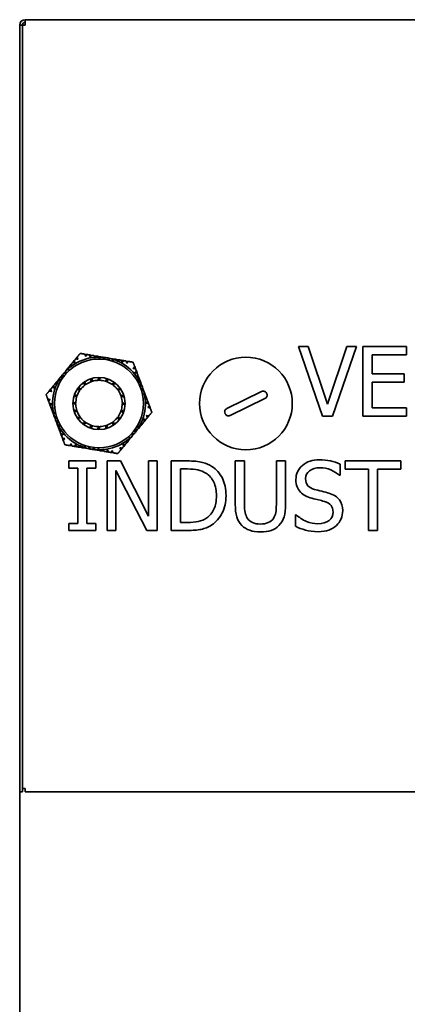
# Model space of a CAD drawing. Header units: millimetres. Extents: x 630 to 1141, y 461 to 937.
# Tile 3 of 4: x 884 to 984, y 638 to 893. Entities that reach past the tile are written whole.
import ezdxf

# ---------------------------------------------------------------- set-up
doc = ezdxf.new("R2010")
doc.units = ezdxf.units.MM
doc.header["$LTSCALE"] = 4
doc.layers.add('Krawędzie widoczne(ISO)', color=7, linetype='Continuous', lineweight=35, true_color=0x262659)

msp = doc.modelspace()

# ---------------------------------------------------------------- linework, layer by layer
at = {"layer": 'Krawędzie widoczne(ISO)'}
for p, q in [((885.08, 891.94), (885.08, 893.34)), ((885.08, 893.34), (1132.28, 893.34)), ((884.38, 891.94), (883.68, 891.94)), ((883.68, 891.37), (883.68, 891.94)), ((883.68, 891.37), (883.68, 517.17)), ((884.38, 891.94), (885.08, 891.94)), ((884.38, 891.94), (884.38, 879.94)), ((884.38, 879.94), (884.38, 705.34)), ((955.76, 808.69), (961.96, 790.69)), ((958.32, 808.69), (955.76, 808.69)), ((963.31, 793.74), (958.32, 808.69)), ((968.3, 808.69), (963.31, 793.74)), ((964.54, 790.69), (970.74, 808.69)), ((970.74, 808.69), (968.3, 808.69)), ((972.46, 808.69), (972.46, 790.69)), ((983.72, 808.69), (972.46, 808.69)), ((983.72, 806.56), (983.72, 808.69)), ((898.16, 805.5), (898.54, 805.96)), ((900.53, 806.71), (901.12, 806.61)), ((901.72, 806.51), (902.3, 806.41)), ((902.9, 806.32), (903.49, 806.22)), ((903.11, 805.76), (903.06, 805.88)), ((903.23, 805.9), (903.11, 805.76)), ((903.49, 806.22), (903.23, 805.9)), ((904.08, 806.12), (904.67, 806.02)), ((904.29, 805.56), (904.15, 805.94)), ((904.6, 805.93), (904.29, 805.56)), ((905.27, 805.92), (904.67, 806.02)), ((905.27, 805.92), (905.86, 805.82)), ((905.27, 805.92), (905.28, 805.89)), ((905.48, 805.36), (905.28, 805.89)), ((905.85, 805.82), (905.48, 805.36)), ((905.85, 805.82), (905.86, 805.82)), ((906.15, 805.77), (905.86, 805.82)), ((974.85, 806.56), (983.72, 806.56)), ((974.85, 801.63), (974.85, 806.56)), ((896.63, 803.65), (897.01, 804.11)), ((897.04, 803.58), (896.63, 803.65)), ((897.22, 803.55), (897.04, 803.58)), ((897.17, 803.68), (897.22, 803.55)), ((897.4, 804.58), (897.77, 805.04)), ((906.45, 805.72), (906.15, 805.77)), ((906.45, 805.72), (907.04, 805.62)), ((906.66, 805.17), (906.45, 805.72)), ((906.45, 805.72), (906.45, 805.72)), ((907.02, 805.6), (906.66, 805.16)), ((907.02, 805.6), (907.04, 805.62)), ((907.63, 805.53), (907.04, 805.62)), ((907.63, 805.53), (908.22, 805.43)), ((907.84, 804.97), (907.68, 805.42)), ((908.1, 805.28), (907.84, 804.97)), ((908.82, 805.33), (909.41, 805.23)), ((908.96, 804.94), (908.82, 805.33)), ((909.03, 804.77), (908.96, 804.94)), ((909.11, 804.87), (909.03, 804.77)), ((910, 805.13), (910.59, 805.03)), ((911.19, 804.93), (911.77, 804.83)), ((913.42, 803.48), (913.63, 802.92)), ((894.34, 800.87), (893.96, 800.41)), ((894.34, 800.87), (894.72, 801.33)), ((894.34, 800.87), (894.38, 800.87)), ((894.93, 800.77), (894.38, 800.87)), ((894.92, 801.56), (894.72, 801.33)), ((894.72, 801.33), (894.93, 800.77)), ((894.72, 801.33), (894.72, 801.33)), ((895.11, 801.8), (894.92, 801.56)), ((895.11, 801.8), (895.49, 802.26)), ((895.69, 801.7), (895.11, 801.8)), ((895.11, 801.8), (895.11, 801.8)), ((895.87, 802.72), (895.49, 802.26)), ((895.5, 802.22), (895.49, 802.26)), ((895.5, 802.22), (895.7, 801.7)), ((895.87, 802.72), (896.25, 803.18)), ((896.46, 802.63), (895.99, 802.7)), ((896.32, 803), (896.46, 802.63)), ((913.84, 802.36), (914.05, 801.8)), ((913.88, 800.77), (913.97, 800.88)), ((914.06, 800.74), (913.88, 800.77)), ((914.47, 800.67), (914.06, 800.74)), ((914.26, 801.23), (914.47, 800.67)), ((983.12, 801.63), (974.85, 801.63)), ((983.12, 799.5), (983.12, 801.63)), ((892.06, 798.09), (892.43, 798.55)), ((892.82, 799.02), (893.2, 799.48)), ((893.2, 799.48), (893.34, 799.09)), ((893.41, 798.92), (893.27, 798.94)), ((893.34, 799.09), (893.41, 798.92)), ((893.58, 799.95), (893.96, 800.41)), ((894.17, 799.85), (893.77, 799.91)), ((894, 800.3), (894.17, 799.85)), ((898.94, 798.2), (899.36, 797.51)), ((900.44, 798.63), (900.25, 799.43)), ((900.51, 799.61), (900.7, 798.83)), ((902.07, 799.56), (902.14, 800.37)), ((902.45, 800.46), (902.38, 799.66)), ((903.91, 799.93), (904.23, 800.69)), ((904.55, 800.68), (904.24, 799.94)), ((905.78, 799.72), (906.31, 800.34)), ((906.61, 800.23), (906.09, 799.62)), ((907.49, 798.94), (908.18, 799.37)), ((908.44, 799.17), (907.76, 798.75)), ((914.3, 799.65), (914.56, 799.96)), ((914.77, 799.57), (914.3, 799.65)), ((914.68, 800.11), (914.89, 799.55)), ((914.72, 798.53), (915.08, 798.96)), ((915.31, 798.43), (914.72, 798.52)), ((915.1, 798.98), (914.89, 799.55)), ((915.1, 798.98), (915.08, 798.96)), ((915.1, 798.98), (915.31, 798.43)), ((915.42, 798.14), (915.31, 798.43)), ((915.31, 798.43), (915.31, 798.43)), ((974.85, 792.82), (974.85, 799.5)), ((974.85, 799.5), (983.12, 799.5)), ((891.29, 797.17), (891.67, 797.63)), ((898.4, 795.54), (897.77, 796.07)), ((897.88, 796.37), (898.49, 795.85)), ((899.17, 797.25), (898.75, 797.94)), ((908.87, 797.67), (909.67, 797.86)), ((909.85, 797.6), (909.07, 797.41)), ((909.8, 796.04), (910.61, 795.98)), ((910.7, 795.67), (909.9, 795.73)), ((915.14, 797.4), (915.52, 797.86)), ((915.69, 797.31), (915.14, 797.4)), ((915.52, 797.86), (915.42, 798.14)), ((915.52, 797.86), (915.73, 797.3)), ((915.52, 797.86), (915.52, 797.86)), ((915.56, 796.28), (915.87, 796.65)), ((915.96, 796.21), (915.56, 796.28)), ((915.69, 797.31), (915.73, 797.3)), ((915.94, 796.74), (915.73, 797.3)), ((915.94, 796.74), (916.15, 796.18)), ((916.1, 795.29), (916.36, 795.61)), ((916.36, 795.61), (916.57, 795.05)), ((937.25, 792.64), (946.23, 797.03)), ((891.15, 794.51), (890.94, 795.07)), ((891.57, 793.38), (891.36, 793.94)), ((898.18, 793.67), (897.43, 793.98)), ((897.44, 794.3), (898.18, 794)), ((910.17, 794.2), (910.93, 793.89)), ((910.92, 793.57), (910.18, 793.87)), ((915.98, 795.15), (916.1, 795.29)), ((916.12, 795.13), (915.98, 795.15)), ((916.78, 794.49), (916.99, 793.93)), ((917.21, 793.37), (917.41, 792.81)), ((947.11, 795.23), (938.12, 790.85)), ((891.99, 792.26), (891.78, 792.82)), ((892.26, 792.58), (891.99, 792.26)), ((892.41, 791.14), (892.2, 791.69)), ((892.24, 792.74), (892.37, 792.72)), ((892.37, 792.72), (892.26, 792.58)), ((892.4, 791.66), (892.79, 791.6)), ((892.41, 791.14), (892.62, 790.57)), ((892.79, 791.6), (892.49, 791.23)), ((892.83, 790.01), (892.62, 790.57)), ((892.66, 790.56), (892.62, 790.57)), ((892.66, 790.56), (893.21, 790.47)), ((897.65, 792.2), (898.45, 792.14)), ((898.56, 791.83), (897.74, 791.9)), ((909.18, 790.63), (909.61, 789.93)), ((910.47, 791.5), (909.86, 792.02)), ((909.96, 792.34), (910.58, 791.8)), ((917.06, 790.71), (916.68, 790.25)), ((961.96, 790.69), (964.54, 790.69)), ((972.46, 790.69), (983.72, 790.69)), ((983.72, 792.82), (974.85, 792.82)), ((983.72, 790.69), (983.72, 792.82)), ((892.83, 790.01), (892.84, 790.01)), ((892.83, 790.01), (892.94, 789.73)), ((893.21, 790.47), (892.84, 790.01)), ((892.94, 789.73), (893.05, 789.45)), ((893.25, 788.89), (893.05, 789.45)), ((893.05, 789.45), (893.63, 789.35)), ((893.05, 789.45), (893.05, 789.45)), ((893.25, 788.89), (893.28, 788.92)), ((893.25, 788.89), (893.47, 788.32)), ((893.63, 789.35), (893.28, 788.92)), ((893.68, 787.76), (893.47, 788.32)), ((893.58, 788.3), (894.05, 788.22)), ((894.05, 788.22), (893.8, 787.91)), ((898.51, 790.27), (899.29, 790.46)), ((899.48, 790.2), (898.69, 790.01)), ((899.92, 788.7), (900.6, 789.12)), ((900.87, 788.93), (900.17, 788.5)), ((901.74, 787.64), (902.26, 788.25)), ((902.58, 788.15), (902.05, 787.53)), ((905.91, 787.41), (905.97, 788.21)), ((906.28, 788.32), (906.22, 787.5)), ((907.84, 788.27), (907.65, 789.05)), ((907.92, 789.24), (908.11, 788.45)), ((909.41, 789.68), (909, 790.36)), ((914.35, 787.58), (914.19, 788.03)), ((914.19, 788.03), (914.58, 787.96)), ((915.01, 788.78), (914.95, 788.95)), ((914.95, 788.95), (915.08, 788.93)), ((915.16, 788.39), (915.01, 788.78)), ((915.54, 788.85), (915.16, 788.39)), ((916.3, 789.78), (915.92, 789.32)), ((894.1, 786.64), (893.89, 787.2)), ((893.89, 787.2), (894.29, 787.13)), ((894.29, 787.13), (894.48, 787.1)), ((894.52, 785.52), (894.31, 786.07)), ((894.48, 787.1), (894.39, 787)), ((903.81, 787.2), (904.12, 787.94)), ((904.44, 787.94), (904.13, 787.19)), ((912.49, 785.15), (912.87, 785.61)), ((912.66, 786.17), (913.24, 786.08)), ((912.86, 785.65), (912.66, 786.17)), ((912.86, 785.65), (912.87, 785.61)), ((913.25, 786.07), (912.87, 785.61)), ((913.25, 786.07), (913.24, 786.08)), ((913.25, 786.07), (913.44, 786.31)), ((913.63, 786.54), (913.42, 787.1)), ((913.42, 787.1), (913.98, 787.01)), ((913.44, 786.31), (913.63, 786.54)), ((914.01, 787), (913.63, 786.54)), ((913.63, 786.54), (913.63, 786.54)), ((914.01, 787), (913.98, 787.01)), ((914.01, 787), (914.4, 787.47)), ((914.77, 787.93), (914.4, 787.47)), ((894.94, 784.39), (894.73, 784.95)), ((897.17, 782.94), (896.58, 783.04)), ((899.24, 783), (899.33, 783.1)), ((899.33, 783.1), (899.39, 782.93)), ((899.39, 782.93), (899.54, 782.54)), ((900.26, 782.6), (900.51, 782.91)), ((900.51, 782.91), (900.68, 782.46)), ((910.96, 783.3), (910.58, 782.83)), ((911.18, 784.19), (911.13, 784.32)), ((911.13, 784.32), (911.32, 784.29)), ((911.32, 784.29), (911.72, 784.22)), ((911.72, 784.22), (911.34, 783.76)), ((912.04, 784.87), (911.9, 785.25)), ((911.9, 785.25), (912.37, 785.17)), ((912.49, 785.15), (912.11, 784.69)), ((898.35, 782.74), (897.77, 782.84)), ((899.54, 782.54), (898.95, 782.64)), ((900.72, 782.35), (900.13, 782.45)), ((900.72, 782.35), (901.32, 782.25)), ((901.34, 782.28), (901.32, 782.25)), ((901.91, 782.15), (901.32, 782.25)), ((901.34, 782.28), (901.7, 782.71)), ((901.7, 782.71), (901.9, 782.15)), ((901.91, 782.15), (901.9, 782.15)), ((901.91, 782.15), (902.2, 782.1)), ((902.2, 782.1), (902.5, 782.05)), ((902.5, 782.05), (902.88, 782.51)), ((903.09, 781.95), (902.5, 782.05)), ((902.5, 782.05), (902.5, 782.05)), ((902.88, 782.51), (903.08, 781.99)), ((903.09, 781.95), (903.08, 781.99)), ((903.09, 781.95), (903.68, 781.85)), ((904.27, 781.75), (903.68, 781.85)), ((903.76, 781.94), (904.06, 782.31)), ((904.06, 782.31), (904.2, 781.94)), ((904.87, 781.66), (905.13, 781.97)), ((905.46, 781.56), (904.87, 781.66)), ((905.13, 781.97), (905.25, 782.12)), ((905.25, 782.12), (905.29, 781.99)), ((906.64, 781.36), (906.05, 781.46)), ((907.82, 781.16), (907.23, 781.26)), ((910.2, 782.37), (909.82, 781.91)), ((896.39, 779.05), (896.39, 777.21)), ((903.36, 779.05), (896.39, 779.05)), ((903.36, 777.21), (903.36, 779.05)), ((909.72, 779.05), (906.32, 779.05)), ((906.32, 779.05), (906.32, 761.05)), ((916.97, 764.8), (909.72, 779.05)), ((919.2, 779.05), (916.97, 779.05)), ((916.97, 779.05), (916.97, 764.8)), ((919.2, 761.05), (919.2, 779.05)), ((926.95, 779.05), (922.85, 779.05)), ((922.85, 779.05), (922.85, 761.05)), ((939.42, 779.05), (939.42, 767.82)), ((941.81, 779.05), (939.42, 779.05)), ((941.81, 767.82), (941.81, 779.05)), ((952.45, 779.05), (950.05, 779.05)), ((950.05, 779.05), (950.05, 767.76)), ((952.45, 767.82), (952.45, 779.05)), ((966.52, 775.35), (966.52, 778.21)), ((967.82, 779.05), (967.82, 776.92)), ((982.29, 779.05), (967.82, 779.05)), ((982.29, 776.92), (982.29, 779.05)), ((896.39, 777.21), (898.68, 777.21)), ((898.68, 777.21), (898.68, 762.89)), ((901.07, 762.89), (901.07, 777.21)), ((901.07, 777.21), (903.36, 777.21)), ((908.55, 761.05), (908.55, 776.57)), ((908.55, 776.57), (916.52, 761.05)), ((925.24, 763.12), (925.24, 776.98)), ((925.24, 776.98), (927.06, 776.98)), ((966.35, 775.35), (966.52, 775.35)), ((967.82, 776.92), (973.86, 776.92)), ((973.86, 776.92), (973.86, 761.05)), ((976.25, 761.05), (976.25, 776.92)), ((976.25, 776.92), (982.29, 776.92)), ((955.16, 765.14), (954.98, 765.14)), ((954.98, 765.14), (954.98, 762.13)), ((896.39, 762.89), (896.39, 761.05)), ((898.68, 762.89), (896.39, 762.89)), ((903.36, 762.89), (901.07, 762.89)), ((903.36, 761.05), (903.36, 762.89)), ((927.06, 763.12), (925.24, 763.12)), ((896.39, 761.05), (903.36, 761.05)), ((906.32, 761.05), (908.55, 761.05)), ((916.52, 761.05), (919.2, 761.05)), ((922.85, 761.05), (926.99, 761.05)), ((973.86, 761.05), (976.25, 761.05)), ((884.38, 705.34), (884.38, 693.34)), ((884.38, 694.21), (885.08, 694.21)), ((885.08, 693.34), (885.08, 694.21)), ((883.68, 693.34), (884.38, 693.34)), ((1122.77, 693.34), (885.08, 693.34))]:
    msp.add_line(p, q, dxfattribs=at)
for centre, radius in [((942.18, 793.94), 12), ((904.18, 793.94), 11.5), ((904.18, 793.94), 6.75)]:
    msp.add_circle(centre, radius, dxfattribs=at)
for centre, radius, start, end in [((885.08, 891.94), 1.4, 90, 180), ((885.08, 891.94), 0.7, 90, 180), ((904.18, 793.94), 12, 95.3385, 125.7119), ((904.18, 793.94), 12, 90.1254, 94.5507), ((904.18, 793.94), 12, 84.729, 87.9974), ((904.18, 793.94), 12, 80.5252, 81.9765), ((904.18, 793.94), 12, 126.4997, 130.925), ((904.18, 793.94), 12, 79.0739, 80.5252), ((904.18, 793.94), 12, 73.053, 76.3214), ((904.18, 793.94), 12, 66.4997, 70.925), ((904.18, 793.94), 12, 35.3385, 65.7119), ((904.18, 793.94), 12, 144.729, 147.9974), ((904.18, 793.94), 12, 140.5252, 141.9765), ((904.18, 793.94), 12, 139.0739, 140.5252), ((904.18, 793.94), 12, 133.053, 136.3214), ((904.18, 793.94), 12, 30.1254, 34.5507), ((904.18, 793.94), 12, 155.3385, 185.7119), ((904.18, 793.94), 12, 150.1254, 154.5507), ((904.18, 793.94), 6, 128.5252, 143.4024), ((904.18, 793.94), 6.05, 125.2124, 128.3046), ((904.18, 793.94), 6, 110.5252, 125.4024), ((904.18, 793.94), 6.05, 107.2124, 110.3046), ((904.18, 793.94), 6, 92.5252, 107.4024), ((904.18, 793.94), 6.05, 89.2124, 92.3046), ((904.18, 793.94), 6, 74.5252, 89.4024), ((904.18, 793.94), 6.05, 71.2124, 74.3046), ((904.18, 793.94), 6, 56.5252, 71.4024), ((904.18, 793.94), 6.05, 53.2124, 56.3046), ((904.18, 793.94), 6, 38.5252, 53.4024), ((904.18, 793.94), 12, 24.729, 27.9974), ((904.18, 793.94), 12, 20.5252, 21.9765), ((904.18, 793.94), 6.05, 161.2124, 164.3046), ((904.18, 793.94), 6, 146.5252, 161.4024), ((904.18, 793.94), 6.05, 143.2124, 146.3046), ((904.18, 793.94), 6.05, 35.2124, 38.3046), ((904.18, 793.94), 6, 20.5252, 35.4024), ((904.18, 793.94), 6.05, 17.2124, 20.3046), ((904.18, 793.94), 6, 2.5252, 17.4024), ((904.18, 793.94), 12, 19.0739, 20.5252), ((904.18, 793.94), 12, 13.053, 16.3214), ((904.18, 793.94), 12, 6.4997, 10.925), ((904.18, 793.94), 6.05, 179.2124, 182.3046), ((904.18, 793.94), 6, 164.5252, 179.4024), ((904.18, 793.94), 6, 182.5252, 197.4024), ((904.18, 793.94), 6, 344.5252, 359.4024), ((904.18, 793.94), 6.05, 359.2124, 2.3046), ((904.18, 793.94), 12, 335.3385, 5.7119), ((904.18, 793.94), 12, 186.4997, 190.925), ((904.18, 793.94), 12, 193.053, 196.3214), ((904.18, 793.94), 6.05, 197.2124, 200.3046), ((904.18, 793.94), 6, 200.5252, 215.4024), ((904.18, 793.94), 6.05, 323.2124, 326.3046), ((904.18, 793.94), 6, 326.5252, 341.4024), ((904.18, 793.94), 6.05, 341.2124, 344.3046), ((904.18, 793.94), 12, 199.0739, 200.5252), ((904.18, 793.94), 12, 200.5252, 201.9765), ((904.18, 793.94), 12, 204.729, 207.9974), ((904.18, 793.94), 6.05, 215.2124, 218.3046), ((904.18, 793.94), 6, 218.5252, 233.4024), ((904.18, 793.94), 6.05, 233.2124, 236.3046), ((904.18, 793.94), 6, 236.5252, 251.4024), ((904.18, 793.94), 6.05, 251.2124, 254.3046), ((904.18, 793.94), 6, 254.5252, 269.4024), ((904.18, 793.94), 6, 272.5252, 287.4024), ((904.18, 793.94), 6.05, 287.2124, 290.3046), ((904.18, 793.94), 6, 290.5252, 305.4024), ((904.18, 793.94), 6.05, 305.2124, 308.3046), ((904.18, 793.94), 6, 308.5252, 323.4024), ((904.18, 793.94), 12, 330.1254, 334.5507), ((904.18, 793.94), 12, 210.1254, 214.5507), ((904.18, 793.94), 12, 215.3385, 245.7119), ((904.18, 793.94), 6.05, 269.2124, 272.3046), ((904.18, 793.94), 12, 313.053, 316.3214), ((904.18, 793.94), 12, 319.0739, 320.5252), ((904.18, 793.94), 12, 320.5252, 321.9765), ((904.18, 793.94), 12, 324.729, 327.9974), ((904.18, 793.94), 12, 246.4997, 250.925), ((904.18, 793.94), 12, 275.3385, 305.7119), ((904.18, 793.94), 12, 306.4997, 310.925), ((904.18, 793.94), 12, 253.053, 256.3214), ((904.18, 793.94), 12, 259.0739, 260.5252), ((904.18, 793.94), 12, 260.5252, 261.9765), ((904.18, 793.94), 12, 264.729, 267.9974), ((904.18, 793.94), 12, 270.1254, 274.5507)]:
    msp.add_arc(centre, radius, start, end, dxfattribs=at)
for points, weights in [([(898.54, 805.96), (898.92, 806.43), (899.32, 806.91)], [1.03615699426, 1.03443691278, 1.03059895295]), ([(898.75, 805.4), (898.64, 805.68), (898.54, 805.96)], [1.10667789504, 1.11299129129, 1.11875016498]), ([(899.32, 806.91), (899.94, 806.81), (900.53, 806.71)], [1.03059895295, 1.03443691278, 1.03615699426]), ([(900.53, 806.71), (900.64, 806.42), (900.74, 806.15)], [1.11875016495, 1.11299129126, 1.10667789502]), ([(900.74, 806.15), (900.93, 806.38), (901.12, 806.61)], [2.51583023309, 2.49767251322, 2.47831262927]), ([(901.12, 806.61), (901.42, 806.56), (901.72, 806.51)], [2.38492444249, 2.39631910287, 2.40645676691]), ([(901.72, 806.51), (901.82, 806.23), (901.93, 805.95)], [1.00346989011, 1.00262710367, 1.00121647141]), ([(901.93, 805.95), (902.11, 806.18), (902.3, 806.41)], [2.64257377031, 2.6197340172, 2.5955942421]), ([(902.3, 806.41), (902.6, 806.36), (902.9, 806.32)], [2.4257172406, 2.43500827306, 2.44291812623]), ([(902.9, 806.32), (902.98, 806.1), (903.06, 805.88)], [1.00227152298, 1.00131282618, 1]), ([(903.49, 806.22), (903.79, 806.17), (904.08, 806.12)], [2.45746040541, 2.46421278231, 2.469482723]), ([(904.08, 806.12), (904.12, 806.03), (904.15, 805.94)], [1.00107831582, 1.00057122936, 1]), ([(904.6, 805.93), (904.63, 805.97), (904.67, 806.02)], [1, 1.00039185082, 1.00075998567]), ([(896.25, 803.18), (896.44, 803.42), (896.63, 803.65)], [2.469482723, 2.46421278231, 2.45746040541]), ([(897.01, 804.11), (897.2, 804.34), (897.4, 804.58)], [2.44291812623, 2.43500827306, 2.4257172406]), ([(897.17, 803.68), (897.09, 803.89), (897.01, 804.11)], [1, 1.00131282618, 1.00227152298]), ([(897.4, 804.58), (897.69, 804.53), (897.98, 804.48)], [2.5955942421, 2.6197340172, 2.64257377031]), ([(897.77, 805.04), (897.97, 805.27), (898.16, 805.5)], [2.40645676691, 2.39631910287, 2.38492444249]), ([(897.98, 804.48), (897.88, 804.75), (897.77, 805.04)], [1.00121647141, 1.00262710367, 1.00346989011]), ([(898.16, 805.5), (898.46, 805.45), (898.75, 805.4)], [2.47831262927, 2.49767251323, 2.51583023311]), ([(907.63, 805.53), (907.66, 805.47), (907.68, 805.42)], [1.00075998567, 1.00039185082, 1]), ([(908.1, 805.28), (908.16, 805.35), (908.22, 805.43)], [1, 1.00057122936, 1.00107831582]), ([(908.22, 805.43), (908.52, 805.38), (908.82, 805.33)], [2.469482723, 2.46421278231, 2.45746040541]), ([(909.11, 804.87), (909.26, 805.05), (909.41, 805.23)], [1, 1.00131282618, 1.00227152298]), ([(909.41, 805.23), (909.7, 805.18), (910, 805.13)], [2.44291812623, 2.43500827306, 2.4257172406]), ([(910, 805.13), (910.11, 804.85), (910.21, 804.57)], [2.5955942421, 2.6197340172, 2.64257377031]), ([(910.21, 804.57), (910.4, 804.8), (910.59, 805.03)], [1.00121647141, 1.00262710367, 1.00346989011]), ([(910.59, 805.03), (910.89, 804.98), (911.19, 804.93)], [2.40645676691, 2.39631910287, 2.38492444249]), ([(911.19, 804.93), (911.29, 804.65), (911.39, 804.37)], [2.47831262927, 2.49767251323, 2.51583023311]), ([(911.39, 804.37), (911.58, 804.6), (911.77, 804.83)], [1.10667789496, 1.1129912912, 1.11875016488]), ([(911.77, 804.83), (912.37, 804.74), (912.99, 804.63)], [1.03615699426, 1.03443691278, 1.03059895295]), ([(912.99, 804.63), (913.21, 804.04), (913.42, 803.48)], [1.03059895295, 1.03443691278, 1.03615699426]), ([(913.42, 803.48), (913.22, 803.24), (913.04, 803.02)], [1.11875016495, 1.11299129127, 1.10667789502]), ([(895.87, 802.72), (895.93, 802.71), (895.99, 802.7)], [1.00075998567, 1.00039185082, 1]), ([(896.32, 803), (896.28, 803.09), (896.25, 803.18)], [1, 1.00057122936, 1.00107831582]), ([(913.04, 803.02), (913.33, 802.97), (913.63, 802.92)], [2.51583023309, 2.49767251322, 2.47831262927]), ([(913.84, 802.36), (913.64, 802.12), (913.46, 801.9)], [1.0034698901, 1.00262710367, 1.0012164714]), ([(913.46, 801.9), (913.75, 801.85), (914.05, 801.8)], [2.64257377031, 2.6197340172, 2.5955942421]), ([(913.63, 802.92), (913.73, 802.64), (913.84, 802.36)], [2.38492444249, 2.39631910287, 2.40645676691]), ([(914.26, 801.23), (914.11, 801.05), (913.97, 800.88)], [1.00227152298, 1.00131282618, 1]), ([(914.05, 801.8), (914.15, 801.51), (914.26, 801.23)], [2.4257172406, 2.43500827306, 2.44291812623]), ([(892.43, 798.55), (892.63, 798.79), (892.82, 799.02)], [2.4257172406, 2.43500827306, 2.44291812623]), ([(892.64, 797.99), (892.54, 798.27), (892.43, 798.55)], [2.64257377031, 2.6197340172, 2.5955942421]), ([(892.82, 799.02), (893.05, 798.98), (893.27, 798.94)], [1.00227152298, 1.00131282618, 1]), ([(893.2, 799.48), (893.39, 799.71), (893.58, 799.95)], [2.45746040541, 2.46421278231, 2.469482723]), ([(893.58, 799.95), (893.68, 799.93), (893.77, 799.91)], [1.00107831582, 1.00057122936, 1]), ([(894, 800.3), (893.98, 800.35), (893.96, 800.41)], [1, 1.00039185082, 1.00075998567]), ([(914.47, 800.67), (914.58, 800.39), (914.68, 800.11)], [2.45746040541, 2.46421278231, 2.469482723]), ([(914.68, 800.11), (914.62, 800.03), (914.56, 799.96)], [1.00107831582, 1.00057122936, 1]), ([(914.77, 799.57), (914.83, 799.56), (914.89, 799.55)], [1, 1.00039185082, 1.00075998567]), ([(890.51, 796.22), (890.91, 796.7), (891.29, 797.17)], [1.03059895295, 1.03443691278, 1.03615699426]), ([(890.94, 795.07), (890.73, 795.63), (890.51, 796.22)], [1.03615699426, 1.03443691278, 1.03059895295]), ([(891.29, 797.17), (891.59, 797.12), (891.88, 797.07)], [1.11875016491, 1.11299129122, 1.10667789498]), ([(891.67, 797.63), (891.87, 797.86), (892.06, 798.09)], [2.38492444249, 2.39631910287, 2.40645676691]), ([(891.88, 797.07), (891.78, 797.34), (891.67, 797.63)], [2.51583023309, 2.49767251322, 2.47831262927]), ([(892.06, 798.09), (892.36, 798.04), (892.64, 797.99)], [1.0034698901, 1.00262710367, 1.0012164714]), ([(915.94, 796.74), (915.91, 796.69), (915.87, 796.65)], [1.00075998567, 1.00039185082, 1]), ([(915.96, 796.21), (916.06, 796.19), (916.15, 796.18)], [1, 1.00057122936, 1.00107831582]), ([(916.15, 796.18), (916.26, 795.9), (916.36, 795.61)], [2.469482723, 2.46421278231, 2.45746040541]), ([(891.53, 794.97), (891.24, 795.01), (890.94, 795.07)], [1.10667789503, 1.11299129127, 1.11875016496]), ([(891.15, 794.51), (891.34, 794.74), (891.53, 794.97)], [2.47831262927, 2.49767251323, 2.51583023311]), ([(891.36, 793.94), (891.26, 794.22), (891.15, 794.51)], [2.40645676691, 2.39631910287, 2.38492444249]), ([(891.95, 793.84), (891.66, 793.89), (891.36, 793.94)], [1.00121647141, 1.00262710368, 1.00346989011]), ([(891.57, 793.38), (891.76, 793.62), (891.95, 793.84)], [2.5955942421, 2.6197340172, 2.64257377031]), ([(891.78, 792.82), (891.68, 793.1), (891.57, 793.38)], [2.44291812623, 2.43500827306, 2.4257172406]), ([(916.12, 795.13), (916.34, 795.09), (916.57, 795.05)], [1, 1.00131282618, 1.00227152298]), ([(916.78, 794.49), (916.59, 794.26), (916.4, 794.03)], [2.5955942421, 2.6197340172, 2.64257377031]), ([(916.4, 794.03), (916.69, 793.98), (916.99, 793.93)], [1.00121647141, 1.00262710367, 1.00346989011]), ([(916.57, 795.05), (916.68, 794.77), (916.78, 794.49)], [2.44291812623, 2.43500827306, 2.4257172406]), ([(917.21, 793.37), (917.01, 793.13), (916.83, 792.91)], [2.47831262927, 2.49767251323, 2.51583023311]), ([(916.99, 793.93), (917.1, 793.65), (917.21, 793.37)], [2.40645676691, 2.39631910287, 2.38492444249]), ([(892.24, 792.74), (892.01, 792.78), (891.78, 792.82)], [1, 1.00131282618, 1.00227152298]), ([(892.2, 791.69), (892.1, 791.97), (891.99, 792.26)], [2.469482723, 2.46421278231, 2.45746040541]), ([(892.4, 791.66), (892.3, 791.68), (892.2, 791.69)], [1, 1.00057122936, 1.00107831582]), ([(892.41, 791.14), (892.45, 791.18), (892.49, 791.23)], [1.00075998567, 1.00039185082, 1]), ([(916.48, 790.8), (916.58, 790.53), (916.68, 790.25)], [2.51583023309, 2.49767251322, 2.47831262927]), ([(917.06, 790.71), (916.76, 790.76), (916.48, 790.8)], [1.11875016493, 1.11299129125, 1.106677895]), ([(916.83, 792.91), (917.11, 792.86), (917.41, 792.81)], [1.10667789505, 1.1129912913, 1.11875016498]), ([(917.85, 791.66), (917.45, 791.17), (917.06, 790.71)], [1.03059895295, 1.03443691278, 1.03615699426]), ([(917.41, 792.81), (917.63, 792.24), (917.85, 791.66)], [1.03615699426, 1.03443691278, 1.03059895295]), ([(893.58, 788.3), (893.52, 788.31), (893.47, 788.32)], [1, 1.00039185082, 1.00075998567]), ([(914.77, 787.93), (914.68, 787.94), (914.58, 787.96)], [1.00107831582, 1.00057122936, 1]), ([(915.16, 788.39), (914.97, 788.16), (914.77, 787.93)], [2.45746040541, 2.46421278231, 2.469482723]), ([(915.54, 788.85), (915.31, 788.89), (915.08, 788.93)], [1.00227152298, 1.00131282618, 1]), ([(915.92, 789.32), (915.73, 789.08), (915.54, 788.85)], [2.4257172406, 2.43500827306, 2.44291812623]), ([(915.71, 789.88), (915.82, 789.6), (915.92, 789.32)], [2.64257377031, 2.6197340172, 2.5955942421]), ([(916.3, 789.78), (916, 789.83), (915.71, 789.88)], [1.00346989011, 1.00262710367, 1.00121647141]), ([(916.68, 790.25), (916.49, 790.01), (916.3, 789.78)], [2.38492444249, 2.39631910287, 2.40645676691]), ([(893.68, 787.76), (893.74, 787.84), (893.8, 787.91)], [1.00107831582, 1.00057122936, 1]), ([(893.89, 787.2), (893.78, 787.48), (893.68, 787.76)], [2.45746040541, 2.46421278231, 2.469482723]), ([(894.1, 786.64), (894.25, 786.82), (894.39, 787)], [1.00227152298, 1.00131282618, 1]), ([(894.31, 786.07), (894.2, 786.36), (894.1, 786.64)], [2.4257172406, 2.43500827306, 2.44291812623]), ([(894.9, 785.98), (894.61, 786.02), (894.31, 786.07)], [2.64257377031, 2.6197340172, 2.5955942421]), ([(894.52, 785.52), (894.71, 785.75), (894.9, 785.98)], [1.00346989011, 1.00262710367, 1.00121647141]), ([(894.73, 784.95), (894.62, 785.24), (894.52, 785.52)], [2.38492444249, 2.39631910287, 2.40645676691]), ([(914.35, 787.58), (914.37, 787.52), (914.4, 787.47)], [1, 1.00039185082, 1.00075998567]), ([(895.32, 784.85), (895.03, 784.9), (894.73, 784.95)], [2.51583023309, 2.49767251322, 2.47831262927]), ([(894.94, 784.39), (895.13, 784.63), (895.32, 784.85)], [1.11875016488, 1.1129912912, 1.10667789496]), ([(895.37, 783.24), (895.15, 783.83), (894.94, 784.39)], [1.03059895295, 1.03443691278, 1.03615699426]), ([(896.58, 783.04), (895.99, 783.14), (895.37, 783.24)], [1.03615699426, 1.03443691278, 1.03059895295]), ([(896.96, 783.5), (896.78, 783.27), (896.58, 783.04)], [1.10667789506, 1.11299129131, 1.118750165]), ([(897.17, 782.94), (897.06, 783.22), (896.96, 783.5)], [2.47831262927, 2.49767251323, 2.51583023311]), ([(897.77, 782.84), (897.47, 782.89), (897.17, 782.94)], [2.40645676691, 2.39631910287, 2.38492444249]), ([(898.15, 783.3), (897.96, 783.08), (897.77, 782.84)], [1.00121647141, 1.00262710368, 1.00346989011]), ([(898.35, 782.74), (898.25, 783.03), (898.15, 783.3)], [2.5955942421, 2.6197340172, 2.64257377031]), ([(899.24, 783), (899.1, 782.82), (898.95, 782.64)], [1, 1.00131282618, 1.00227152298]), ([(910.96, 783.3), (910.66, 783.35), (910.37, 783.39)], [2.5955942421, 2.6197340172, 2.64257377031]), ([(910.37, 783.39), (910.47, 783.12), (910.58, 782.83)], [1.00121647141, 1.00262710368, 1.00346989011]), ([(911.34, 783.76), (911.15, 783.53), (910.96, 783.3)], [2.44291812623, 2.43500827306, 2.4257172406]), ([(911.18, 784.19), (911.26, 783.98), (911.34, 783.76)], [1, 1.00131282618, 1.00227152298]), ([(912.11, 784.69), (911.92, 784.46), (911.72, 784.22)], [2.469482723, 2.46421278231, 2.45746040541]), ([(912.04, 784.87), (912.07, 784.78), (912.11, 784.69)], [1, 1.00057122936, 1.00107831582]), ([(912.49, 785.15), (912.43, 785.16), (912.37, 785.17)], [1.00075998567, 1.00039185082, 1]), ([(898.95, 782.64), (898.65, 782.69), (898.35, 782.74)], [2.44291812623, 2.43500827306, 2.4257172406]), ([(900.13, 782.45), (899.84, 782.49), (899.54, 782.54)], [2.469482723, 2.46421278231, 2.45746040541]), ([(900.26, 782.6), (900.2, 782.52), (900.13, 782.45)], [1, 1.00057122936, 1.00107831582]), ([(900.72, 782.35), (900.7, 782.4), (900.68, 782.46)], [1.00075998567, 1.00039185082, 1]), ([(903.76, 781.94), (903.72, 781.9), (903.68, 781.85)], [1, 1.00039185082, 1.00075998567]), ([(904.27, 781.75), (904.24, 781.85), (904.2, 781.94)], [1.00107831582, 1.00057122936, 1]), ([(904.87, 781.66), (904.57, 781.7), (904.27, 781.75)], [2.45746040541, 2.46421278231, 2.469482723]), ([(905.46, 781.56), (905.37, 781.78), (905.29, 781.99)], [1.00227152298, 1.00131282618, 1]), ([(906.05, 781.46), (905.75, 781.51), (905.46, 781.56)], [2.4257172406, 2.43500827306, 2.44291812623]), ([(906.43, 781.92), (906.24, 781.69), (906.05, 781.46)], [2.64257377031, 2.6197340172, 2.5955942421]), ([(906.64, 781.36), (906.53, 781.65), (906.43, 781.92)], [1.00346989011, 1.00262710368, 1.00121647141]), ([(907.23, 781.26), (906.93, 781.31), (906.64, 781.36)], [2.38492444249, 2.39631910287, 2.40645676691]), ([(907.61, 781.72), (907.43, 781.49), (907.23, 781.26)], [2.51583023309, 2.49767251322, 2.47831262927]), ([(907.82, 781.16), (907.72, 781.45), (907.61, 781.72)], [1.11875016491, 1.11299129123, 1.10667789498]), ([(909.04, 780.96), (908.42, 781.06), (907.82, 781.16)], [1.03059895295, 1.03443691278, 1.03615699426]), ([(909.82, 781.91), (909.44, 781.44), (909.04, 780.96)], [1.03615699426, 1.03443691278, 1.03059895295]), ([(910.2, 782.37), (909.9, 782.42), (909.61, 782.47)], [2.47831262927, 2.49767251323, 2.51583023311]), ([(909.61, 782.47), (909.71, 782.19), (909.82, 781.91)], [1.10667789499, 1.11299129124, 1.11875016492]), ([(910.58, 782.83), (910.39, 782.6), (910.2, 782.37)], [2.40645676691, 2.39631910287, 2.38492444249])]:
    msp.add_rational_spline(points, weights, degree=2, dxfattribs=at)
for points, knots in [([(947.11, 795.23), (947.16, 795.25), (947.2, 795.28), (947.34, 795.37), (947.42, 795.45), (947.56, 795.65), (947.62, 795.77), (947.68, 796.02), (947.68, 796.16), (947.64, 796.42), (947.59, 796.54), (947.46, 796.76), (947.37, 796.85), (947.18, 797), (947.07, 797.05), (946.85, 797.12), (946.74, 797.13), (946.49, 797.12), (946.36, 797.09), (946.24, 797.03), (946.24, 797.03), (946.23, 797.03)], [-0.4730664, -0.4730664, -0.4730664, -0.4730664, -0.4579076, -0.4579076, -0.4232114, -0.4232114, -0.3842516, -0.3842516, -0.3446509, -0.3446509, -0.3055359, -0.3055359, -0.2679652, -0.2679652, -0.2321211, -0.2321211, -0.1987545, -0.1987545, -0.1587224, -0.1587224, -0.1576303, -0.1576303, -0.1576303, -0.1576303]), ([(938.12, 790.85), (938.03, 790.8), (937.93, 790.77), (937.83, 790.76), (937.74, 790.74), (937.65, 790.74), (937.57, 790.75), (937.53, 790.76), (937.49, 790.76), (937.45, 790.77), (937.33, 790.8), (937.21, 790.85), (937.11, 790.92), (937.11, 790.93), (937.1, 790.93), (937.09, 790.94), (936.99, 791.02), (936.89, 791.12), (936.83, 791.23), (936.79, 791.29), (936.76, 791.36), (936.73, 791.43), (936.72, 791.48), (936.7, 791.53), (936.7, 791.59), (936.68, 791.67), (936.68, 791.75), (936.69, 791.83), (936.69, 791.87), (936.7, 791.91), (936.71, 791.95), (936.73, 792.07), (936.77, 792.17), (936.83, 792.27), (936.89, 792.36), (936.96, 792.44), (937.04, 792.51), (937.1, 792.56), (937.17, 792.61), (937.25, 792.64)], [-0.3154098, -0.3154098, -0.3154098, -0.3154098, -0.2842825, -0.2842825, -0.2842825, -0.2581635, -0.2581635, -0.2581635, -0.2457509, -0.2457509, -0.2457509, -0.2086614, -0.2086614, -0.2086614, -0.2062726, -0.2062726, -0.2062726, -0.166347, -0.166347, -0.166347, -0.144228, -0.144228, -0.144228, -0.128019, -0.128019, -0.128019, -0.1038718, -0.1038718, -0.1038718, -0.0912116, -0.0912116, -0.0912116, -0.0563469, -0.0563469, -0.0563469, -0.024385, -0.024385, -0.024385, 0, 0, 0, 0]), ([(933.4, 777.62), (932.71, 778.07), (931.89, 778.42), (929.97, 778.93), (928.64, 779.05), (926.95, 779.05)], [-0.610928, -0.610928, -0.610928, -0.610928, -0.305464, -0.305464, 0, 0, 0, 0]), ([(961.17, 779.37), (959.41, 779.37), (957.96, 778.88), (955.68, 776.91), (955.11, 775.68), (955.11, 774.22)], [-0.7044376, -0.7044376, -0.7044376, -0.7044376, -0.3522188, -0.3522188, 0, 0, 0, 0]), ([(966.52, 778.21), (965.75, 778.59), (964.92, 778.87), (963.13, 779.27), (962.18, 779.37), (961.17, 779.37)], [-0.498838, -0.498838, -0.498838, -0.498838, -0.249419, -0.249419, 0, 0, 0, 0]), ([(927.06, 776.98), (928.14, 776.98), (929.05, 776.9), (930.49, 776.56), (931.18, 776.28), (931.82, 775.9)], [-0.7465625, -0.7465625, -0.7465625, -0.7465625, -0.3732813, -0.3732813, 0, 0, 0, 0]), ([(931.82, 775.9), (932.71, 775.35), (933.42, 774.55), (933.86, 773.6), (934.37, 772.51), (934.55, 771.27), (934.55, 770.07)], [-0.6749194, -0.6749194, -0.6749194, -0.6749194, -0.3615501, -0.3615501, -0.3615501, 0, 0, 0, 0]), ([(937.04, 770.04), (937.04, 771.79), (936.72, 773.3), (935.45, 775.84), (934.55, 776.85), (933.4, 777.62)], [-0.6980819, -0.6980819, -0.6980819, -0.6980819, -0.3490409, -0.3490409, 0, 0, 0, 0]), ([(957.61, 774.47), (957.61, 775.32), (957.95, 776), (959.32, 777.04), (960.22, 777.3), (961.33, 777.3)], [-0.646869, -0.646869, -0.646869, -0.646869, -0.3234345, -0.3234345, 0, 0, 0, 0]), ([(961.33, 777.3), (962.31, 777.3), (963.25, 777.11), (965.04, 776.33), (965.77, 775.87), (966.35, 775.35)], [-0.4255469, -0.4255469, -0.4255469, -0.4255469, -0.2127735, -0.2127735, 0, 0, 0, 0]), ([(955.11, 774.22), (955.11, 773.52), (955.22, 772.91), (955.63, 771.84), (955.91, 771.37), (956.28, 770.97)], [-0.2635486, -0.2635486, -0.2635486, -0.2635486, -0.1317743, -0.1317743, 0, 0, 0, 0]), ([(959.96, 771.67), (959.2, 771.88), (958.62, 772.2), (957.81, 773.11), (957.61, 773.71), (957.61, 774.47)], [-0.5385619, -0.5385619, -0.5385619, -0.5385619, -0.2692809, -0.2692809, 0, 0, 0, 0]), ([(956.28, 770.97), (956.66, 770.57), (957.1, 770.25), (958.08, 769.75), (958.64, 769.55), (959.26, 769.38)], [-0.2615632, -0.2615632, -0.2615632, -0.2615632, -0.1307816, -0.1307816, 0, 0, 0, 0]), ([(963.65, 770.72), (963.16, 770.87), (962.55, 771.03), (961.08, 771.38), (960.46, 771.54), (959.96, 771.67)], [-0.2619048, -0.2619048, -0.2619048, -0.2619048, -0.1309524, -0.1309524, 0, 0, 0, 0]), ([(967.22, 766.19), (967.22, 767.3), (966.93, 768.25), (965.79, 769.77), (964.88, 770.34), (963.65, 770.72)], [-0.4827741, -0.4827741, -0.4827741, -0.4827741, -0.241387, -0.241387, 0, 0, 0, 0]), ([(934.55, 770.07), (934.55, 768.67), (934.34, 767.5), (933.5, 765.63), (932.87, 764.88), (932.04, 764.32)], [-0.814491, -0.814491, -0.814491, -0.814491, -0.4072455, -0.4072455, 0, 0, 0, 0]), ([(933.37, 762.5), (934.48, 763.24), (935.38, 764.27), (936.71, 766.91), (937.04, 768.39), (937.04, 770.04)], [-0.8231683, -0.8231683, -0.8231683, -0.8231683, -0.4115842, -0.4115842, 0, 0, 0, 0]), ([(939.42, 767.82), (939.42, 766.54), (939.55, 765.46), (940.06, 763.71), (940.51, 762.96), (941.14, 762.34)], [-0.3809331, -0.3809331, -0.3809331, -0.3809331, -0.1904666, -0.1904666, 0, 0, 0, 0]), ([(942.58, 764.19), (942.28, 764.65), (942.08, 765.16), (941.87, 766.28), (941.81, 766.98), (941.81, 767.82)], [-0.2907931, -0.2907931, -0.2907931, -0.2907931, -0.1453966, -0.1453966, 0, 0, 0, 0]), ([(950.05, 767.76), (950.05, 766.95), (950, 766.27), (949.79, 765.15), (949.58, 764.65), (949.28, 764.19)], [-0.2571092, -0.2571092, -0.2571092, -0.2571092, -0.1285546, -0.1285546, 0, 0, 0, 0]), ([(950.72, 762.34), (951.37, 762.95), (951.81, 763.7), (952.32, 765.49), (952.45, 766.57), (952.45, 767.82)], [-0.4368189, -0.4368189, -0.4368189, -0.4368189, -0.2184095, -0.2184095, 0, 0, 0, 0]), ([(959.26, 769.38), (959.95, 769.21), (960.52, 769.07), (961.45, 768.85), (961.96, 768.72), (962.51, 768.56)], [-0.3334026, -0.3334026, -0.3334026, -0.3334026, -0.1667013, -0.1667013, 0, 0, 0, 0]), ([(962.51, 768.56), (963.28, 768.34), (963.84, 768.01), (964.55, 767.11), (964.73, 766.53), (964.73, 765.81)], [-0.5420218, -0.5420218, -0.5420218, -0.5420218, -0.2710109, -0.2710109, 0, 0, 0, 0]), ([(960.72, 762.8), (959.79, 762.8), (958.83, 763.01), (956.84, 763.82), (955.95, 764.4), (955.16, 765.14)], [-0.5630888, -0.5630888, -0.5630888, -0.5630888, -0.2815444, -0.2815444, 0, 0, 0, 0]), ([(964.73, 765.81), (964.73, 764.9), (964.39, 764.18), (963.04, 763.08), (962.04, 762.8), (960.72, 762.8)], [-0.7598339, -0.7598339, -0.7598339, -0.7598339, -0.379917, -0.379917, 0, 0, 0, 0]), ([(965.59, 762.36), (966.1, 762.84), (966.5, 763.42), (967.08, 764.78), (967.22, 765.48), (967.22, 766.19)], [-0.4320026, -0.4320026, -0.4320026, -0.4320026, -0.2160013, -0.2160013, 0, 0, 0, 0]), ([(926.99, 761.05), (928.45, 761.05), (929.65, 761.15), (931.53, 761.54), (932.45, 761.92), (933.37, 762.5)], [-0.4684874, -0.4684874, -0.4684874, -0.4684874, -0.2342437, -0.2342437, 0, 0, 0, 0]), ([(932.04, 764.32), (931.39, 763.86), (930.66, 763.55), (929.06, 763.21), (928.12, 763.12), (927.06, 763.12)], [-1.35873, -1.35873, -1.35873, -1.35873, -0.679365, -0.679365, 0, 0, 0, 0]), ([(945.93, 762.71), (945.13, 762.71), (944.45, 762.84), (943.34, 763.33), (942.91, 763.7), (942.58, 764.19)], [-0.4794075, -0.4794075, -0.4794075, -0.4794075, -0.2397037, -0.2397037, 0, 0, 0, 0]), ([(949.28, 764.19), (948.96, 763.7), (948.51, 763.33), (947.34, 762.84), (946.67, 762.71), (945.93, 762.71)], [-0.3162262, -0.3162262, -0.3162262, -0.3162262, -0.1581131, -0.1581131, 0, 0, 0, 0]), ([(941.14, 762.34), (941.7, 761.78), (942.37, 761.37), (943.94, 760.81), (944.87, 760.67), (945.93, 760.67)], [-0.4769935, -0.4769935, -0.4769935, -0.4769935, -0.2384967, -0.2384967, 0, 0, 0, 0]), ([(945.93, 760.67), (947.03, 760.67), (947.97, 760.81), (949.48, 761.35), (950.15, 761.77), (950.72, 762.34)], [-0.3927949, -0.3927949, -0.3927949, -0.3927949, -0.1963975, -0.1963975, 0, 0, 0, 0]), ([(954.98, 762.13), (955.79, 761.74), (956.65, 761.41), (958.48, 760.87), (959.59, 760.73), (960.89, 760.73)], [-0.6035864, -0.6035864, -0.6035864, -0.6035864, -0.3017932, -0.3017932, 0, 0, 0, 0]), ([(960.89, 760.73), (961.99, 760.73), (962.9, 760.87), (964.36, 761.44), (965.01, 761.84), (965.59, 762.36)], [-0.3535587, -0.3535587, -0.3535587, -0.3535587, -0.1767794, -0.1767794, 0, 0, 0, 0])]:
    msp.add_open_spline(points, degree=3, knots=knots, dxfattribs=at)

doc.saveas('drawing.dxf')
